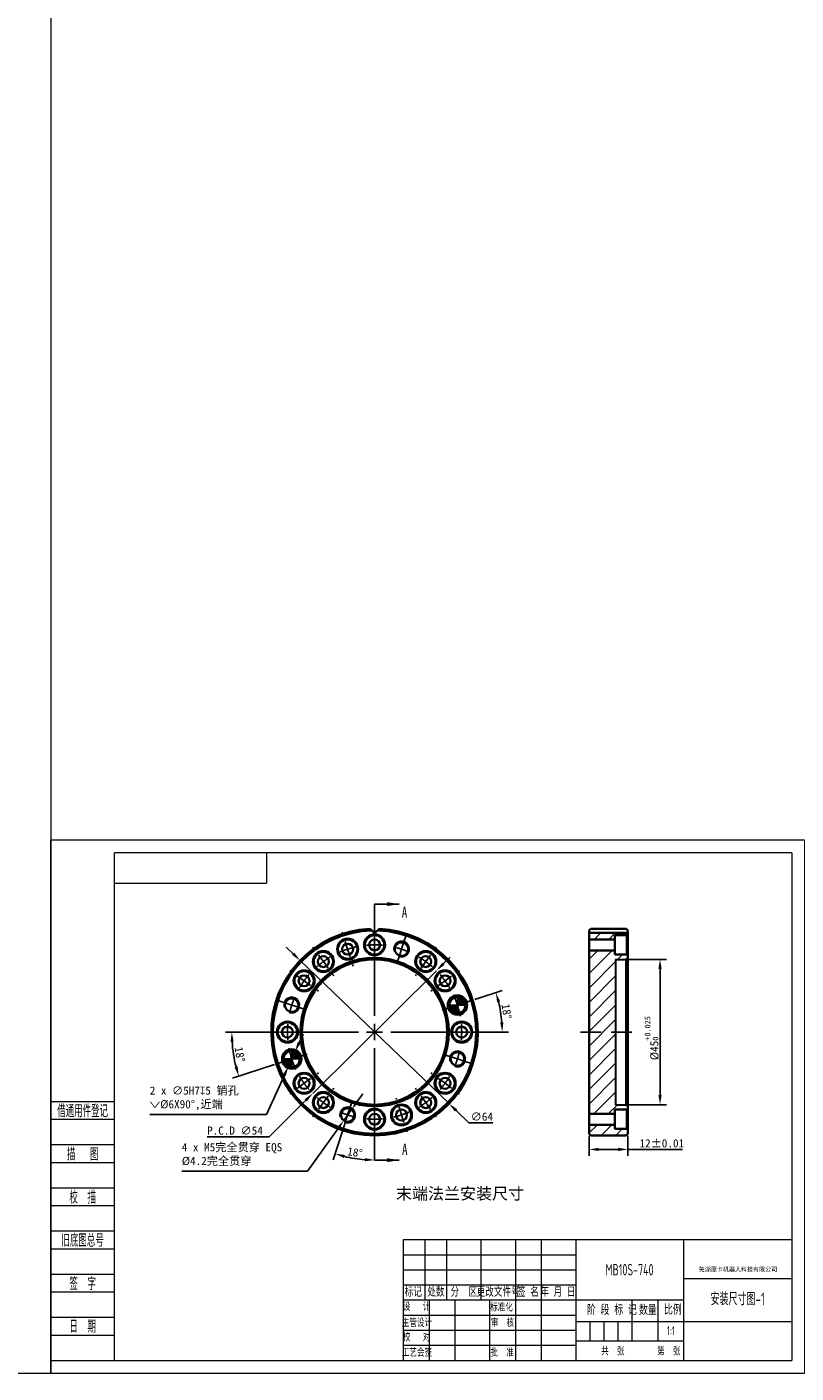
# Model space of a CAD drawing. Header units: millimetres. Extents: x -7686 to -856, y -458 to 6140.
# Tile 67 of 102: x -4022 to -3783, y 1803 to 2220. Entities that reach past the tile are written whole.
import ezdxf
from ezdxf.enums import TextEntityAlignment as Align

# ---------------------------------------------------------------- set-up
doc = ezdxf.new("R2010")
doc.units = ezdxf.units.MM
doc.header["$LTSCALE"] = 5
doc.header["$PDSIZE"] = -1
doc.linetypes.add('CENTER', pattern=[10.16, 6.35, -1.27, 1.27, -1.27])
doc.linetypes.add('HIDDEN', pattern=[1.905, 1.27, -0.635])
for name, color, linetype, lineweight in [('1轮廓实线层', 7, 'Continuous', 18), ('2细线层', 4, 'Continuous', 13), ('6文字层', 3, 'Continuous', 13), ('L2', 6, 'Continuous', 13), ('图框层', 7, 'Continuous', 18)]:
    doc.layers.add(name, color=color, linetype=linetype, lineweight=lineweight)
for name, color, linetype in [('中心线层', 4, 'CENTER'), ('剖面线层', 7, 'Continuous'), ('标注层', 7, 'Continuous')]:
    doc.layers.add(name, color=color, linetype=linetype)
doc.styles.add('PC_TEXTSTYLE', font='ISOCP.SHX', dxfattribs={"width": 0.707, "bigfont": 'GBCBIG.SHX'})
doc.styles.add('SLDTEXTSTYLE0', font='TXT', dxfattribs={"width": 0.7})
doc.styles.add('仿宋体', font='txt')
doc.styles.add('标准汉字', font='gbenor.shx', dxfattribs={"bigfont": 'gbcbig.shx'})
doc.dimstyles.new('ISO-25-55555555', dxfattribs={"dimtxt": 2.54, "dimasz": 3, "dimexe": 2, "dimexo": 0.625, "dimtad": 1, "dimtoh": 1, "dimdec": 1, "dimtxsty": 'Standard', "dimcen": 2.5, "dimclrd": 256, "dimclre": 256, "dimclrt": 256, "dimadec": 0, "dimazin": 0, "dimtfac": 1, "dimtdec": 1, "dimtmove": 0, "dimatfit": 3, "dimfxl": 1, "dimarcsym": 0})

# ---------------------------------------------------------------- blocks, each defined once
blk = doc.blocks.new('ZwmFrameMain_2_A4^_^无分区图框^_^portrait')
at = {"layer": '2细线层'}
for p in [(185, 292), (-25, -5)]:
    blk.add_line(p, (185, -5), dxfattribs=at)
blk = doc.blocks.new('ZwmFrameMain_1_A4^_^无分区图框^_^landscape')
at = {"layer": '1轮廓实线层'}
for p, q in [((0, 0), (0, 200)), ((267, 200), (0, 200)), ((267, 200), (267, 0)), ((0, 0), (267, 0))]:
    blk.add_line(p, q, dxfattribs=at)
at = {"layer": '2细线层'}
for p, q in [((-25, -5), (-25, 205)), ((272, 205), (-25, 205)), ((272, 205), (272, -5)), ((-25, -5), (272, -5))]:
    blk.add_line(p, q, dxfattribs=at)
blk = doc.blocks.new('ZwmFrameMain_1_横向标题栏')
at = {"layer": '1轮廓实线层'}
for p, q in [((-153, 47.6), (0, 47.6)), ((-153, 0), (-153, 47.6))]:
    blk.add_line(p, q, dxfattribs=at)
at = {"layer": '2细线层', "color": 6, "linetype": 'Continuous'}
for p, q in [((-144.5, 23.8), (-144.5, 47.6)), ((-136, 23.8), (-136, 47.6)), ((-122.4, 23.8), (-122.4, 47.6)), ((-108.8, 0), (-108.8, 47.6)), ((-108.8, 23.8), (-108.8, 47.6)), ((-98.6, 0), (-98.6, 47.6)), ((-85, 0), (-85, 47.6)), ((-42.5, 0), (-42.5, 47.6)), ((-153, 41.65), (-85, 41.65)), ((-153, 35.7), (-85, 35.7)), ((-42.5, 32.3), (0, 32.3)), ((-153, 29.75), (-85, 29.75)), ((-153, 23.8), (-42.5, 23.8)), ((-142.8, 0), (-142.8, 23.8)), ((-132.6, 0), (-132.6, 23.8)), ((-62.9, 7.65), (-62.9, 23.8)), ((-52.7, 7.65), (-52.7, 23.8)), ((-153, 17.85), (-85, 17.85)), ((-153, 11.9), (-85, 11.9)), ((-85, 15.3), (0, 15.3)), ((-79.47, 7.65), (-79.47, 15.3)), ((-73.95, 7.65), (-73.95, 15.3)), ((-68.42, 7.65), (-68.42, 15.3)), ((-153, 5.95), (-85, 5.95)), ((-85, 7.65), (-42.5, 7.65))]:
    blk.add_line(p, q, dxfattribs=at)
at = {"layer": 'L2', "linetype": 'Continuous'}
blk.add_line((-119, 0), (-119, 23.8), dxfattribs=at)
at = {"layer": '6文字层', "color": 4, "linetype": 'Continuous', "insert": (-21.17, 35.77), "char_height": 1.7, "width": 46.9115, "attachment_point": 5, "style": '仿宋体'}
blk.add_mtext('芜湖藦卡机器人科技有限公司', dxfattribs=at)
at = {"layer": '6文字层', "color": 6, "style": '标准汉字'}
for s, insert, char_height, width, attachment_point in [('标记', (-149.17, 26.77), 3.4, 9.9025, 5), ('处数', (-140.26, 26.77), 3.4, 9.7325, 5), ('分  区', (-129.24, 26.77), 3.4, 16.2896, 5), ('更改文件号', (-115.72, 26.77), 3.4, 24.905, 5), ('签 名', (-103.99, 26.77), 3.4, 12.6286, 5), ('年 月 日', (-92.13, 26.77), 3.4, 20.3696, 5), ('设   计', (-147.87, 21.02), 2.975, 17.0478, 5), ('标准化', (-114.39, 20.78), 2.975, 13.1644, 5), ('阶 段 标 记', (-80.73, 17.89), 3.5, 25.8612, 7), ('数量', (-60.2, 17.85), 3.5, 8.5159, 7), ('比例', (-50.35, 17.98), 3.5, 7.9953, 7), ('主管设计', (-147.75, 14.68), 2.975, 17.1806, 5), ('审  核', (-114.03, 14.65), 2.975, 13.9931, 5), ('校   对', (-147.84, 9.04), 2.975, 17.2709, 5), ('共  张        第  张', (-75.11, 1.97), 2.975, 51.7172, 7), ('工艺会签', (-147.73, 2.95), 2.975, 17.255, 5), ('批  准', (-114.13, 2.95), 2.975, 14.1047, 5)]:
    blk.add_mtext(s, dxfattribs=dict(at, insert=insert, char_height=char_height, width=width, attachment_point=attachment_point))
at = {"layer": '6文字层', "color": 4, "style": 'PC_TEXTSTYLE', "flags": 8}
for tag, height, width, p, p2 in [('产品名称或材料标记', 4.5, 0.911854, (-77.25, 33.47), (-50.6, 33.47)), ('图样名称', 5, 2.846512, (-41.5, 21.71), (-1, 21.71)), ('图样代号', 5, 2.86875, (-41.5, 5.64), (-1, 5.64))]:
    blk.add_attdef(tag, text='', height=height, dxfattribs=dict(at, width=width)).set_placement(p, p2, align=Align.FIT)
at = {"layer": '6文字层', "color": 6, "style": 'PC_TEXTSTYLE', "width": 9.241641, "flags": 8}
blk.add_attdef('设计', text='', height=2.12, rotation=359.5768, dxfattribs=at).set_placement((-141.75, 19.99), (-133.89, 19.93), align=Align.FIT)
at = {"layer": '6文字层', "color": 6, "style": 'PC_TEXTSTYLE', "flags": 8}
for tag, height, width, p, p2 in [('审核', 2.12, 2.542374, (-141.61, 14.16), (-134.04, 14.16)), ('重量', 3.5, 1.685865, (-61.9, 10.1), (-53.7, 10.1)), ('比例', 3.5, 1.699352, (-51.7, 9.95), (-43.5, 9.95))]:
    blk.add_attdef(tag, text='', height=height, dxfattribs=dict(at, width=width)).set_placement(p, p2, align=Align.FIT)
blk = doc.blocks.new('ZwmFrameMain_1_图样代号')
at = {"layer": '2细线层', "linetype": 'Continuous'}
for p in [(60, 0), (0, -12)]:
    blk.add_line(p, (60, -12), dxfattribs=at)
at = {"layer": '6文字层', "style": 'PC_TEXTSTYLE', "width": 2.827942}
blk.add_attdef('图样代号', text='', height=7, rotation=180, dxfattribs=at).set_placement((58.24, -2.4), (2.35, -2.4), align=Align.FIT)
blk = doc.blocks.new('ZwmFrameMain_1_附加栏')
at = {"layer": '2细线层'}
for p, q in [((-25, 102), (0, 102)), ((-25, 95), (0, 95)), ((-25, 85), (0, 85)), ((-25, 78), (0, 78)), ((-25, 68), (0, 68)), ((-25, 61), (0, 61)), ((-25, 51), (0, 51)), ((-25, 44), (0, 44)), ((-25, 34), (0, 34)), ((-25, 27), (0, 27)), ((-25, 17), (0, 17)), ((-25, 10), (0, 10)), ((-25, 0), (0, 0))]:
    blk.add_line(p, q, dxfattribs=at)
at = {"layer": '6文字层', "color": 3, "style": 'PC_TEXTSTYLE'}
for s, width, p in [('借通用件登记', 0.667, (-12.5, 98.5)), ('描   图', 0.6667, (-12.5, 81.5)), ('校  描', 0.667, (-12.5, 64.5)), ('旧底图总号', 0.667, (-12.5, 47.5)), ('签  字', 0.667, (-12.5, 30.5)), ('日  期', 0.667, (-12.49, 13.6))]:
    blk.add_text(s, height=5, dxfattribs=dict(at, width=width)).set_placement(p, align=Align.MIDDLE)
at = {"layer": '6文字层', "style": 'PC_TEXTSTYLE'}
for tag, width, p, p2 in [('借通用件登记', 0.671328, (-23.44, 86.36), (-1.25, 86.36)), ('描图', 2.120922, (-23.44, 69.36), (-1.25, 69.36)), ('校图', 2.149976, (-23.75, 52.06), (-1.25, 52.06)), ('旧底图总号', 0.761452, (-22.84, 35.67), (-1.86, 35.67)), ('签字', 2.026939, (-23.14, 18.37), (-1.56, 18.37)), ('日期', 1.89999, (-22.84, 1.37), (-2.17, 1.37))]:
    blk.add_attdef(tag, text='', height=5, dxfattribs=dict(at, width=width)).set_placement(p, p2, align=Align.FIT)
blk = doc.blocks.new('*D131')
at = {"layer": 'Defpoints', "color": 0, "transparency": 16777216}
for p in [(-3907.37, 1949.9), (-3914.29, 1888.96), (-3917.13, 1880.21), (-3915.61, 1871.48), (-3907.37, 1870.58)]:
    blk.add_point(p, dxfattribs=at)
at = {"layer": '标注层', "lineweight": -2, "transparency": 16777216}
blk.add_line((-3917.32, 1879.61), (-3920.23, 1870.65), dxfattribs=at)
blk.add_arc((-3907.37, 1910.26), 39.64, 256.3367, 265.6633, dxfattribs=at)
at = {"layer": '标注层', "transparency": 16777216}
for points in [[(-3916.87, 1871.26), (-3916.59, 1872.22), (-3919.62, 1872.56)], [(-3910.34, 1871.23), (-3910.38, 1870.23), (-3907.37, 1870.62)]]:
    blk.add_solid(points, dxfattribs=at)
at = {"layer": '标注层', "transparency": 16777216, "insert": (-3915.58, 1874.63), "char_height": 2.54, "attachment_point": 1, "rotation": 351}
blk.add_mtext('18°', dxfattribs=at)
blk = doc.blocks.new('*D132')
at = {"layer": 'Defpoints', "color": 0, "transparency": 16777216}
for p in [(-3888.2, 1929.28), (-3926.53, 1891.25)]:
    blk.add_point(p, dxfattribs=at)
at = {"layer": '标注层', "lineweight": -2, "transparency": 16777216}
for p, q in [((-3886.07, 1931.39), (-3883.94, 1933.5)), ((-3888.2, 1929.28), (-3926.53, 1891.25)), ((-3940.03, 1877.86), (-3928.66, 1889.13)), ((-3959.28, 1877.86), (-3940.03, 1877.86))]:
    blk.add_line(p, q, dxfattribs=at)
at = {"layer": '标注层', "transparency": 16777216}
for points in [[(-3886.42, 1931.74), (-3885.71, 1931.03), (-3888.2, 1929.28)], [(-3929.02, 1889.49), (-3928.31, 1888.78), (-3926.53, 1891.25)]]:
    blk.add_solid(points, dxfattribs=at)
at = {"layer": '标注层', "transparency": 16777216, "insert": (-3959.28, 1881.02), "char_height": 2.54, "attachment_point": 1}
blk.add_mtext('P.C.D ∅54', dxfattribs=at)
blk = doc.blocks.new('*D133')
at = {"layer": 'Defpoints', "color": 0, "transparency": 16777216}
for p in [(-3876.93, 1920.15), (-3868.68, 1918.48), (-3886.44, 1917.06), (-3936.87, 1910.26), (-3877.87, 1910.26)]:
    blk.add_point(p, dxfattribs=at)
at = {"layer": '标注层', "lineweight": -2, "transparency": 16777216}
for p, q in [((-3876.34, 1920.34), (-3867.85, 1923.1)), ((-3877.24, 1910.26), (-3865.82, 1910.26))]:
    blk.add_line(p, q, dxfattribs=at)
blk.add_arc((-3907.37, 1910.26), 39.55, 4.3472, 13.6528, dxfattribs=at)
at = {"layer": '标注层', "transparency": 16777216}
for points in [[(-3869.41, 1919.46), (-3868.45, 1919.73), (-3869.75, 1922.48)], [(-3867.43, 1913.28), (-3868.43, 1913.24), (-3867.82, 1910.26)]]:
    blk.add_solid(points, dxfattribs=at)
at = {"layer": '标注层', "transparency": 16777216, "insert": (-3865.52, 1919.2), "char_height": 2.54, "attachment_point": 1, "rotation": 278.6496}
blk.add_mtext('18°', dxfattribs=at)
blk = doc.blocks.new('*D134')
at = {"layer": 'Defpoints', "color": 0, "transparency": 16777216}
for p in [(-3914.49, 1886.29), (-3916.93, 1882.87)]:
    blk.add_point(p, dxfattribs=at)
at = {"layer": '标注层', "lineweight": -2, "transparency": 16777216}
for p, q in [((-3912.74, 1888.73), (-3911, 1891.17)), ((-3914.49, 1886.29), (-3916.93, 1882.87)), ((-3928.13, 1867.21), (-3918.67, 1880.43)), ((-3967.12, 1867.21), (-3928.13, 1867.21))]:
    blk.add_line(p, q, dxfattribs=at)
at = {"layer": '标注层', "transparency": 16777216}
for points in [[(-3913.15, 1889.02), (-3912.34, 1888.44), (-3914.49, 1886.29)], [(-3919.08, 1880.72), (-3918.27, 1880.14), (-3916.93, 1882.87)]]:
    blk.add_solid(points, dxfattribs=at)
at = {"layer": '标注层', "transparency": 16777216, "insert": (-3967.12, 1875.85), "char_height": 2.54, "attachment_point": 1}
blk.add_mtext('4 x M5{\\fSimSun|b0|i0|c134|p2;完全贯穿 }EQS\\P%%C4.2{\\fSimSun|b0|i0|c134|p2;完全贯穿}', dxfattribs=at)
blk = doc.blocks.new('*D135')
at = {"layer": 'Defpoints', "color": 0, "transparency": 16777216}
for p in [(-3932.01, 1904.19), (-3934.08, 1899.64)]:
    blk.add_point(p, dxfattribs=at)
at = {"layer": '标注层', "lineweight": -2, "transparency": 16777216}
for p, q in [((-3930.76, 1906.92), (-3929.52, 1909.65)), ((-3932.01, 1904.19), (-3934.08, 1899.64)), ((-3940.87, 1884.74), (-3935.33, 1896.91)), ((-3977.05, 1884.74), (-3940.87, 1884.74))]:
    blk.add_line(p, q, dxfattribs=at)
at = {"layer": '标注层', "transparency": 16777216}
for points in [[(-3931.22, 1907.13), (-3930.31, 1906.71), (-3932.01, 1904.19)], [(-3935.78, 1897.12), (-3934.87, 1896.7), (-3934.08, 1899.64)]]:
    blk.add_solid(points, dxfattribs=at)
at = {"layer": '标注层', "transparency": 16777216, "insert": (-3977.05, 1893.42), "char_height": 2.54, "attachment_point": 1}
blk.add_mtext('{\\C256;2 x ∅5H7\\fGDT|b0|i0|c134|p2;x\\Ftxt|c134;5 \\fSimSun|b0|i0|c134|p2;销孔\\P\\fGDT|b0|i0|c134|p2;w\\Ftxt|c134;%%C6X90°,\\fSimSun|b0|i0|c134|p2;近端}', dxfattribs=at)
blk = doc.blocks.new('*D136')
at = {"layer": 'Defpoints', "color": 0, "transparency": 16777216}
for p in [(-3829.39, 1932.76), (-3829.39, 1887.76), (-3818.89, 1887.76)]:
    blk.add_point(p, dxfattribs=at)
at = {"layer": '标注层', "lineweight": -2, "transparency": 16777216}
for p, q in [((-3828.76, 1932.76), (-3816.89, 1932.76)), ((-3818.89, 1929.76), (-3818.89, 1890.76)), ((-3828.76, 1887.76), (-3816.89, 1887.76))]:
    blk.add_line(p, q, dxfattribs=at)
at = {"layer": '标注层', "transparency": 16777216}
for points in [[(-3819.39, 1929.76), (-3818.39, 1929.76), (-3818.89, 1932.76)], [(-3819.39, 1890.76), (-3818.39, 1890.76), (-3818.89, 1887.76)]]:
    blk.add_solid(points, dxfattribs=at)
at = {"layer": '标注层', "transparency": 16777216, "insert": (-3823.66, 1901.56), "char_height": 2.54, "attachment_point": 1, "rotation": 90}
blk.add_mtext('%%C45{\\H0.7x;\\S+0.025^ 0;}', dxfattribs=at)
blk = doc.blocks.new('*D137')
at = {"layer": 'Defpoints', "color": 0, "transparency": 16777216}
for p in [(-3840.89, 1878.76), (-3828.89, 1878.76), (-3828.89, 1873.91)]:
    blk.add_point(p, dxfattribs=at)
at = {"layer": '标注层', "lineweight": -2, "transparency": 16777216}
for p, q in [((-3840.89, 1878.14), (-3840.89, 1871.91)), ((-3828.89, 1878.14), (-3828.89, 1871.91)), ((-3837.89, 1873.91), (-3831.89, 1873.91)), ((-3828.89, 1873.91), (-3811.94, 1873.91))]:
    blk.add_line(p, q, dxfattribs=at)
at = {"layer": '标注层', "transparency": 16777216}
for points in [[(-3837.89, 1874.41), (-3837.89, 1873.41), (-3840.89, 1873.91)], [(-3831.89, 1874.41), (-3831.89, 1873.41), (-3828.89, 1873.91)]]:
    blk.add_solid(points, dxfattribs=at)
at = {"layer": '标注层', "transparency": 16777216, "insert": (-3825.26, 1877.08), "char_height": 2.54, "attachment_point": 1}
blk.add_mtext('12±0.01', dxfattribs=at)
blk = doc.blocks.new('*D138')
at = {"linetype": 'ByBlock', "lineweight": -2, "transparency": 16777216}
for p, q in [((-3937.49, 1910.26), (-3953.62, 1910.26)), ((-3938.39, 1900.18), (-3951.36, 1895.97))]:
    blk.add_line(p, q, dxfattribs=at)
blk.add_arc((-3907.37, 1910.26), 44.26, 183.8846, 194.1154, dxfattribs=at)
at = {"linetype": 'ByBlock', "transparency": 16777216}
for points in [[(-3952.02, 1907.25), (-3951.02, 1907.28), (-3951.62, 1910.26)], [(-3949.81, 1899.61), (-3950.77, 1899.33), (-3949.46, 1896.58)]]:
    blk.add_solid(points, dxfattribs=at)
at = {"layer": 'Defpoints', "color": 0, "linetype": 'ByBlock', "transparency": 16777216}
for p in [(-3936.87, 1910.26), (-3912.37, 1910.26), (-3951.38, 1905.63), (-3937.8, 1900.37), (-3935.42, 1901.14)]:
    blk.add_point(p, dxfattribs=at)
at = {"linetype": 'ByBlock', "transparency": 16777216, "insert": (-3949.16, 1903.34), "char_height": 2.54, "attachment_point": 5, "rotation": 279.3986}
blk.add_mtext('18°', dxfattribs=at)
blk = doc.blocks.new('*D139')
at = {"linetype": 'ByBlock', "lineweight": -2, "transparency": 16777216}
for p, q in [((-3932.6, 1934.51), (-3934.76, 1936.59)), ((-3930.44, 1932.43), (-3884.29, 1888.09)), ((-3878.14, 1882.17), (-3882.13, 1886.01)), ((-3870.74, 1882.17), (-3878.14, 1882.17))]:
    blk.add_line(p, q, dxfattribs=at)
at = {"linetype": 'ByBlock', "transparency": 16777216}
for points in [[(-3932.25, 1934.87), (-3932.95, 1934.15), (-3930.44, 1932.43)], [(-3881.78, 1886.37), (-3882.48, 1885.65), (-3884.29, 1888.09)]]:
    blk.add_solid(points, dxfattribs=at)
at = {"layer": 'Defpoints', "color": 0, "linetype": 'ByBlock', "transparency": 16777216}
for p in [(-3930.44, 1932.43), (-3884.29, 1888.09)]:
    blk.add_point(p, dxfattribs=at)
at = {"linetype": 'ByBlock', "transparency": 16777216, "insert": (-3874.12, 1884.06), "char_height": 2.54, "attachment_point": 5}
blk.add_mtext('∅64', dxfattribs=at)
blk = doc.blocks.new('57875845145')
at = {"linetype": 'ByBlock'}
h = blk.add_hatch(dxfattribs=at)
h.set_pattern_fill('ANSI31', color=256)
h.paths.add_polyline_path([(-3840.89, 1941), (-3840.89, 1938.96), (-3832.89, 1938.96), (-3832.89, 1940.26), (-3829.14, 1940.26), (-3828.89, 1940.51), (-3828.89, 1941)])
h.paths.add_polyline_path([(-3840.89, 1935.56), (-3840.89, 1933.26), (-3840.89, 1887.26), (-3840.89, 1884.96), (-3832.89, 1884.96), (-3832.89, 1886.26), (-3829.14, 1886.26), (-3828.89, 1886.51), (-3828.89, 1887.26), (-3829.39, 1887.76), (-3832.71, 1887.76), (-3832.66, 1932.76), (-3829.39, 1932.76), (-3828.89, 1933.26), (-3828.89, 1934.01), (-3829.14, 1934.26), (-3832.89, 1934.26), (-3832.89, 1935.56)])
h.paths.add_polyline_path([(-3840.89, 1881.56), (-3840.89, 1878.76), (-3840.39, 1878.26), (-3829.39, 1878.26), (-3828.89, 1878.76), (-3828.89, 1880.01), (-3829.14, 1880.26), (-3832.89, 1880.26), (-3832.89, 1881.56)])
h = blk.add_hatch(color=256, dxfattribs=at)
h.dxf.hatch_style = 1
h.paths.add_polyline_path([(-3881.69, 1921.1), (-3881.69, 1918.6), (-3879.31, 1919.38, 0.32492)])
h.paths.add_polyline_path([(-3879.19, 1918.6, 0.078702), (-3879.31, 1919.38), (-3881.69, 1918.6)])
h.paths.add_polyline_path([(-3881.69, 1918.6), (-3884.06, 1917.83, 0.32492), (-3881.69, 1916.1)])
h.paths.add_polyline_path([(-3881.69, 1918.6), (-3884.19, 1918.6, 0.078702), (-3884.06, 1917.83)])
h = blk.add_hatch(color=256, dxfattribs=at)
h.dxf.hatch_style = 1
edge = h.paths.add_edge_path()
edge.add_line((-3933.04, 1904.42), (-3933.04, 1901.92))
edge.add_line((-3933.04, 1901.92), (-3930.67, 1902.69))
edge.add_arc((-3933.04, 1901.92), 2.5, 18, 90)
edge = h.paths.add_edge_path()
edge.add_line((-3930.67, 1902.69), (-3933.04, 1901.92))
edge.add_line((-3933.04, 1901.92), (-3930.54, 1901.92))
edge.add_arc((-3933.04, 1901.92), 2.5, 360, 378)
edge = h.paths.add_edge_path()
edge.add_line((-3933.04, 1901.92), (-3935.42, 1901.14))
edge.add_arc((-3933.04, 1901.92), 2.5, 198, 270)
edge.add_line((-3933.04, 1899.42), (-3933.04, 1901.92))
edge = h.paths.add_edge_path()
edge.add_line((-3933.04, 1901.92), (-3935.54, 1901.92))
edge.add_arc((-3933.04, 1901.92), 2.5, 180, 198)
edge.add_line((-3935.42, 1901.14), (-3933.04, 1901.92))
at = {"color": 7, "linetype": 'Continuous', "lineweight": 35}
for p, q in [((-3907.37, 1941), (-3908.25, 1941.75)), ((-3906.48, 1941.75), (-3907.37, 1941)), ((-3840.89, 1941.75), (-3840.89, 1941)), ((-3840.89, 1941), (-3828.89, 1941)), ((-3840.89, 1941), (-3840.89, 1938.96)), ((-3840.39, 1942.23), (-3829.39, 1942.23)), ((-3829.14, 1940.26), (-3832.89, 1940.26)), ((-3832.89, 1940.26), (-3832.89, 1938.96)), ((-3828.89, 1940.51), (-3829.14, 1940.26)), ((-3829.14, 1934.26), (-3829.14, 1940.26)), ((-3828.89, 1941.75), (-3828.89, 1941)), ((-3828.89, 1941), (-3828.89, 1940.51)), ((-3828.89, 1934.01), (-3828.89, 1940.51)), ((-3832.89, 1938.96), (-3840.89, 1938.96)), ((-3840.89, 1935.56), (-3840.89, 1938.96)), ((-3840.89, 1935.56), (-3832.89, 1935.56)), ((-3840.89, 1935.56), (-3840.89, 1933.26)), ((-3832.89, 1935.56), (-3832.89, 1938.96)), ((-3832.89, 1935.56), (-3832.89, 1934.26)), ((-3840.89, 1887.26), (-3840.89, 1933.26)), ((-3832.89, 1934.26), (-3829.14, 1934.26)), ((-3829.39, 1932.76), (-3828.89, 1933.26)), ((-3829.39, 1887.76), (-3829.39, 1932.76)), ((-3829.14, 1934.26), (-3828.89, 1934.01)), ((-3828.89, 1934.01), (-3828.89, 1933.26)), ((-3828.89, 1933.26), (-3828.89, 1887.26)), ((-3840.89, 1887.26), (-3840.89, 1884.96)), ((-3832.89, 1884.96), (-3840.89, 1884.96)), ((-3840.89, 1881.56), (-3840.89, 1884.96)), ((-3829.14, 1886.26), (-3832.89, 1886.26)), ((-3832.89, 1886.26), (-3832.89, 1884.96)), ((-3832.89, 1881.56), (-3832.89, 1884.96)), ((-3828.89, 1887.26), (-3829.39, 1887.76)), ((-3828.89, 1886.51), (-3829.14, 1886.26)), ((-3829.14, 1880.26), (-3829.14, 1886.26)), ((-3828.89, 1887.26), (-3828.89, 1886.51)), ((-3828.89, 1880.01), (-3828.89, 1886.51)), ((-3840.89, 1881.56), (-3840.89, 1878.76)), ((-3840.89, 1881.56), (-3832.89, 1881.56)), ((-3832.89, 1881.56), (-3832.89, 1880.26)), ((-3840.89, 1878.76), (-3840.39, 1878.26)), ((-3829.39, 1878.26), (-3840.39, 1878.26)), ((-3832.89, 1880.26), (-3829.14, 1880.26)), ((-3829.39, 1878.26), (-3828.89, 1878.76)), ((-3829.14, 1880.26), (-3828.89, 1880.01)), ((-3828.89, 1880.01), (-3828.89, 1878.76))]:
    blk.add_line(p, q, dxfattribs=at)
at = {"linetype": 'ByBlock', "lineweight": 30}
for p, q in [((-3832.66, 1932.76), (-3832.71, 1887.76)), ((-3832.66, 1932.76), (-3829.39, 1932.76)), ((-3832.71, 1887.76), (-3829.39, 1887.76))]:
    blk.add_line(p, q, dxfattribs=at)
at = {"linetype": 'ByBlock'}
for p, q in [((-3881.69, 1918.6), (-3884.19, 1918.6)), ((-3881.69, 1918.6), (-3881.69, 1921.1)), ((-3881.69, 1918.6), (-3881.69, 1918.6)), ((-3881.69, 1918.6), (-3879.19, 1918.6)), ((-3881.69, 1918.6), (-3881.69, 1916.1)), ((-3933.04, 1901.92), (-3935.54, 1901.92)), ((-3933.04, 1901.92), (-3933.04, 1904.42)), ((-3933.04, 1901.92), (-3933.04, 1901.92)), ((-3933.04, 1901.92), (-3930.54, 1901.92)), ((-3933.04, 1901.92), (-3933.04, 1899.42))]:
    blk.add_line(p, q, dxfattribs=at)
at = {"linetype": 'HIDDEN'}
blk.add_line((-3843.53, 1910.26), (-3826.58, 1910.26), dxfattribs=at)
at = {"color": 7, "linetype": 'Continuous', "lineweight": 35}
for centre, radius in [((-3915.71, 1935.94), 3.25), ((-3907.37, 1937.26), 3.25), ((-3907.37, 1937.26), 3), ((-3923.24, 1932.1), 3.25), ((-3923.24, 1932.1), 3), ((-3915.71, 1935.94), 3), ((-3915.71, 1935.94), 1.7), ((-3907.37, 1937.26), 1.7), ((-3899.02, 1935.94), 2.1), ((-3891.5, 1932.1), 3.25), ((-3891.5, 1932.1), 3), ((-3907.37, 1910.26), 23), ((-3907.37, 1910.26), 22.5), ((-3923.24, 1932.1), 1.7), ((-3891.5, 1932.1), 1.7), ((-3929.21, 1926.13), 3.25), ((-3929.21, 1926.13), 3), ((-3929.21, 1926.13), 1.7), ((-3885.52, 1926.13), 3.25), ((-3885.52, 1926.13), 3), ((-3885.52, 1926.13), 1.7), ((-3933.04, 1918.6), 2.1), ((-3881.69, 1918.6), 3), ((-3881.69, 1918.6), 2.5), ((-3934.37, 1910.26), 3.25), ((-3934.37, 1910.26), 3), ((-3934.37, 1910.26), 1.7), ((-3880.37, 1910.26), 3.25), ((-3880.37, 1910.26), 3), ((-3880.37, 1910.26), 1.7), ((-3933.04, 1901.92), 3), ((-3933.04, 1901.92), 2.5), ((-3881.69, 1901.92), 2.1), ((-3929.21, 1894.39), 3.25), ((-3929.21, 1894.39), 3), ((-3885.52, 1894.39), 3.25), ((-3885.52, 1894.39), 3), ((-3929.21, 1894.39), 1.7), ((-3885.52, 1894.39), 1.7), ((-3923.24, 1888.42), 3.25), ((-3923.24, 1888.42), 3), ((-3923.24, 1888.42), 1.7), ((-3891.5, 1888.42), 3.25), ((-3891.5, 1888.42), 3), ((-3891.5, 1888.42), 1.7), ((-3915.71, 1884.58), 2.1), ((-3907.37, 1883.26), 3.25), ((-3907.37, 1883.26), 3), ((-3907.37, 1883.26), 1.7), ((-3899.02, 1884.58), 3.25), ((-3899.02, 1884.58), 3), ((-3899.02, 1884.58), 1.7)]:
    blk.add_circle(centre, radius, dxfattribs=at)
for radius, start, end in [(32, 92.6155, 87.3845), (31.5, 91.6175, 88.3825)]:
    blk.add_arc((-3907.37, 1910.26), radius, start, end, dxfattribs=at)
at = {"color": 7, "linetype": 'Continuous', "lineweight": 18}
for centre in [(-3899.02, 1935.94), (-3933.04, 1918.6), (-3881.69, 1901.92), (-3915.71, 1884.58)]:
    blk.add_arc(centre, 2.5, 255, 195, dxfattribs=at)
at = {"color": 7, "linetype": 'Continuous', "lineweight": 35}
for points in [[(-3908.83, 1942.23), (-3908.64, 1942.07), (-3908.45, 1941.91), (-3908.25, 1941.75)], [(-3906.48, 1941.75), (-3906.29, 1941.91), (-3906.1, 1942.07), (-3905.91, 1942.23)], [(-3840.39, 1942.23), (-3840.56, 1942.07), (-3840.72, 1941.91), (-3840.89, 1941.75)], [(-3828.89, 1941.75), (-3829.06, 1941.91), (-3829.22, 1942.07), (-3829.39, 1942.23)]]:
    blk.add_open_spline(points, degree=3, dxfattribs=at)
at = {"layer": '中心线层', "color": 0}
for p, q in [((-3907.37, 1915.26), (-3907.37, 1948.01)), ((-3917.25, 1940.69), (-3917.41, 1941.17)), ((-3907.37, 1942.26), (-3907.37, 1942.76)), ((-3907.37, 1937.26), (-3907.37, 1939.76)), ((-3898.25, 1938.32), (-3897.6, 1940.31)), ((-3926.17, 1936.15), (-3926.47, 1936.55)), ((-3915.71, 1935.94), (-3916.48, 1938.32)), ((-3915.71, 1935.94), (-3914.94, 1933.56)), ((-3907.37, 1937.26), (-3907.37, 1934.76)), ((-3899.02, 1935.94), (-3899.79, 1933.56)), ((-3899.02, 1935.94), (-3898.25, 1938.32)), ((-3888.56, 1936.15), (-3888.26, 1936.55)), ((-3923.24, 1932.1), (-3924.71, 1934.13)), ((-3923.24, 1932.1), (-3921.77, 1930.08)), ((-3914.16, 1931.18), (-3914.01, 1930.71)), ((-3907.37, 1932.26), (-3907.37, 1931.76)), ((-3899.79, 1933.56), (-3900.44, 1931.56)), ((-3891.5, 1932.1), (-3892.96, 1930.08)), ((-3891.5, 1932.1), (-3890.03, 1934.13)), ((-3933.25, 1929.07), (-3933.66, 1929.36)), ((-3929.21, 1926.13), (-3931.23, 1927.6)), ((-3920.3, 1928.06), (-3920, 1927.65)), ((-3894.43, 1928.06), (-3894.73, 1927.65)), ((-3885.52, 1926.13), (-3883.5, 1927.6)), ((-3881.48, 1929.07), (-3881.07, 1929.36)), ((-3929.21, 1926.13), (-3927.19, 1924.66)), ((-3925.16, 1923.19), (-3924.76, 1922.9)), ((-3889.57, 1923.19), (-3889.97, 1922.9)), ((-3885.52, 1926.13), (-3887.54, 1924.66)), ((-3935.42, 1919.38), (-3937.42, 1920.03)), ((-3933.04, 1918.6), (-3935.42, 1919.38)), ((-3933.04, 1918.6), (-3930.67, 1917.83)), ((-3881.69, 1918.6), (-3884.06, 1917.83)), ((-3881.69, 1918.6), (-3879.31, 1919.38)), ((-3879.31, 1919.38), (-3876.93, 1920.15)), ((-3930.67, 1917.83), (-3928.67, 1917.18)), ((-3884.06, 1917.83), (-3886.44, 1917.06)), ((-3939.37, 1910.26), (-3939.87, 1910.26)), ((-3912.37, 1910.26), (-3936.87, 1910.26)), ((-3934.37, 1910.26), (-3936.87, 1910.26)), ((-3934.37, 1910.26), (-3931.87, 1910.26)), ((-3929.37, 1910.26), (-3928.87, 1910.26)), ((-3907.37, 1910.26), (-3909.87, 1910.26)), ((-3907.37, 1910.26), (-3907.37, 1912.76)), ((-3907.37, 1910.26), (-3907.37, 1907.76)), ((-3907.37, 1910.26), (-3904.87, 1910.26)), ((-3902.37, 1910.26), (-3877.87, 1910.26)), ((-3885.37, 1910.26), (-3885.87, 1910.26)), ((-3880.37, 1910.26), (-3882.87, 1910.26)), ((-3880.37, 1910.26), (-3877.87, 1910.26)), ((-3875.37, 1910.26), (-3874.87, 1910.26)), ((-3933.04, 1901.92), (-3935.42, 1901.14)), ((-3933.04, 1901.92), (-3930.67, 1902.69)), ((-3930.67, 1902.69), (-3928.29, 1903.46)), ((-3907.37, 1905.26), (-3907.37, 1872.35)), ((-3884.06, 1902.69), (-3886.06, 1903.34)), ((-3881.69, 1901.92), (-3884.06, 1902.69)), ((-3881.69, 1901.92), (-3879.31, 1901.14)), ((-3935.42, 1901.14), (-3937.8, 1900.37)), ((-3925.16, 1897.33), (-3924.76, 1897.62)), ((-3889.57, 1897.33), (-3889.97, 1897.62)), ((-3879.31, 1901.14), (-3877.31, 1900.5)), ((-3929.21, 1894.39), (-3931.23, 1892.92)), ((-3929.21, 1894.39), (-3927.19, 1895.86)), ((-3885.52, 1894.39), (-3887.54, 1895.86)), ((-3885.52, 1894.39), (-3883.5, 1892.92)), ((-3933.25, 1891.45), (-3933.66, 1891.16)), ((-3923.24, 1888.42), (-3921.77, 1890.44)), ((-3920.3, 1892.46), (-3920, 1892.87)), ((-3914.94, 1886.96), (-3914.29, 1888.96)), ((-3900.57, 1889.34), (-3900.72, 1889.81)), ((-3894.43, 1892.46), (-3894.73, 1892.87)), ((-3891.5, 1888.42), (-3892.96, 1890.44)), ((-3881.48, 1891.45), (-3881.07, 1891.16)), ((-3923.24, 1888.42), (-3924.71, 1886.39)), ((-3915.71, 1884.58), (-3914.94, 1886.96)), ((-3907.37, 1888.26), (-3907.37, 1888.76)), ((-3907.37, 1883.26), (-3907.37, 1885.76)), ((-3899.02, 1884.58), (-3899.79, 1886.96)), ((-3891.5, 1888.42), (-3890.03, 1886.39)), ((-3926.17, 1884.37), (-3926.47, 1883.97)), ((-3916.48, 1882.2), (-3917.13, 1880.21)), ((-3915.71, 1884.58), (-3916.48, 1882.2)), ((-3907.37, 1883.26), (-3907.37, 1880.76)), ((-3899.02, 1884.58), (-3898.25, 1882.2)), ((-3888.56, 1884.37), (-3888.26, 1883.97)), ((-3907.37, 1878.26), (-3907.37, 1877.76)), ((-3897.48, 1879.83), (-3897.32, 1879.35))]:
    blk.add_line(p, q, dxfattribs=at)
for start, end in [(108, 113.3052), (102.6948, 108), (90, 95.3052), (84.6948, 90), (72, 77.3052), (66.6948, 72), (126, 131.3052), (120.6948, 126), (54, 59.3052), (48.6948, 54), (138.6948, 144), (36, 41.3052), (144, 149.3052), (30.6948, 36), (162, 167.3052), (156.6948, 162), (10.6103, 25.3897), (18, 23.3052), (12.6948, 18), (174.6948, 180), (180, 185.3052), (0, 5.3052), (354.6948, 0), (190.6103, 205.3897), (192.6948, 198), (198, 203.3052), (336.6948, 342), (342, 347.3052), (210.6948, 216), (216, 221.3052), (318.6948, 324), (324, 329.3052), (228.6948, 234), (306, 311.3052), (234, 239.3052), (246.6948, 252), (288, 293.3052), (300.6948, 306), (252, 257.3052), (264.6948, 270), (270, 275.3052), (282.6948, 288)]:
    blk.add_arc((-3907.37, 1910.26), 27, start, end, dxfattribs=at)
at = {"layer": '剖面线层'}
for p, q in [((-3907.37, 1949.9), (-3907.37, 1946.09)), ((-3907.37, 1949.9), (-3899.75, 1949.9)), ((-3907.37, 1870.58), (-3907.37, 1874.39)), ((-3907.37, 1870.58), (-3899.75, 1870.58))]:
    blk.add_line(p, q, dxfattribs=at)
for points in [[(-3899.75, 1949.9), (-3903.56, 1950.51), (-3903.56, 1949.29)], [(-3899.75, 1870.58), (-3903.56, 1871.19), (-3903.56, 1869.97)]]:
    blk.add_solid(points, dxfattribs=at)
at = {"layer": '剖面线层', "char_height": 3.5, "attachment_point": 1, "style": 'SLDTEXTSTYLE0'}
for insert in [(-3898.93, 1949.15), (-3898.84, 1875.71)]:
    blk.add_mtext('A', dxfattribs=dict(at, insert=insert))
at = {"linetype": 'ByBlock'}
dim = blk.add_diameter_dim_2p(p1=(-3930.44, 1932.43), p2=(-3884.29, 1888.09), dimstyle='ISO-25-55555555', dxfattribs=at)
dim.commit()
dim.dimension.update_dxf_attribs({"geometry": '*D139', "text_midpoint": (-3874.12, 1884.06)})
dim = blk.add_angular_dim_2l(base=(-3951.38, 1905.63), line1=((-3935.42, 1901.14), (-3937.8, 1900.37)), line2=((-3912.37, 1910.26), (-3936.87, 1910.26)), dimstyle='ISO-25-55555555', dxfattribs=at)
dim.commit()
dim.dimension.update_dxf_attribs({"geometry": '*D138', "text_midpoint": (-3951.03, 1903.03), "dimtype": 130})
at = {"layer": '标注层'}
for base, line1, line2, picture, middle in [((-3915.61, 1871.48), ((-3917.13, 1880.21), (-3914.29, 1888.96)), ((-3907.37, 1949.9), (-3907.37, 1870.58)), '*D131', (-3913.57, 1871.1)), ((-3868.68, 1918.48), ((-3877.87, 1910.26), (-3936.87, 1910.26)), ((-3876.93, 1920.15), (-3886.44, 1917.06)), '*D133', (-3868.27, 1916.21))]:
    dim = blk.add_angular_dim_2l(base=base, line1=line1, line2=line2, dimstyle='ISO-25-55555555', dxfattribs=at)
    dim.commit()
    dim.dimension.update_dxf_attribs({"geometry": picture, "text_midpoint": middle, "dimtype": 130})
for p1, p2, text, picture, middle in [((-3888.2, 1929.28), (-3926.53, 1891.25), 'P.C.D <>', '*D132', (-3949.97, 1877.86)), ((-3932.01, 1904.19), (-3934.08, 1899.64), '{\\C256;2 x <>H7\\fGDT|b0|i0|c134|p2;x\\Ftxt|c134;5 \\fSimSun|b0|i0|c134|p2;销孔\\P\\fGDT|b0|i0|c134|p2;w\\Ftxt|c134;%%C6X90°,\\fSimSun|b0|i0|c134|p2;近端}', '*D135', (-3959.28, 1884.74)), ((-3914.49, 1886.29), (-3916.93, 1882.87), '4 x M5{\\fSimSun|b0|i0|c134|p2;完全贯穿 }EQS\\P%%C4.2{\\fSimSun|b0|i0|c134|p2;完全贯穿}', '*D134', (-3947.94, 1867.21))]:
    dim = blk.add_diameter_dim_2p(p1=p1, p2=p2, text=text, dimstyle='ISO-25-55555555', dxfattribs=at)
    dim.commit()
    dim.dimension.update_dxf_attribs({"geometry": picture, "text_midpoint": middle, "dimtype": 131})
dim = blk.add_linear_dim(base=(-3818.89, 1887.76), p1=(-3829.39, 1932.76), p2=(-3829.39, 1887.76), angle=90, text='%%C<>{\\H0.7x;\\S+0.025^ 0;}', dimstyle='ISO-25-55555555', dxfattribs=at)
dim.commit()
dim.dimension.update_dxf_attribs({"geometry": '*D136', "text_midpoint": (-3818.89, 1909.51), "dimtype": 128})
dim = blk.add_linear_dim(base=(-3828.89, 1873.91), p1=(-3840.89, 1878.76), p2=(-3828.89, 1878.76), text='<>±0.01', dimstyle='ISO-25-55555555', dxfattribs=at)
dim.commit()
dim.dimension.update_dxf_attribs({"geometry": '*D137', "text_midpoint": (-3818.91, 1873.91), "dimtype": 128})

msp = doc.modelspace()

# ---------------------------------------------------------------- block references
at = {"linetype": 'ByBlock'}
msp.add_blockref('57875845145', (-6.556, -1.531), dxfattribs=at)
at = {"layer": '图框层'}
for name, p, xscale, yscale, zscale in [('ZwmFrameMain_2_A4^_^无分区图框^_^portrait', (-4533.71, 1817.138), 2.808000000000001, 2.808000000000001, 2.808000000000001), ('ZwmFrameMain_1_A4^_^无分区图框^_^landscape', (-3994.574, 1807.029), 0.7862400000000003, 0.7862400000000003, 0.7862400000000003), ('ZwmFrameMain_1_图样代号', (-3994.574, 1964.277), 0.7862400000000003, 0.7862400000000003, 0.7862400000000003), ('ZwmFrameMain_1_附加栏', (-3994.574, 1807.029), 0.7862400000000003, 0.7862400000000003, 0.7862400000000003)]:
    msp.add_blockref(name, p, dxfattribs=dict(at, xscale=xscale, yscale=yscale, zscale=zscale))
ref = msp.add_blockref('ZwmFrameMain_1_横向标题栏', (-3784.648, 1807.029), dxfattribs=dict(at, xscale=0.7862400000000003, yscale=0.7862400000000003, zscale=0.7862400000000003))
ref.add_attrib('产品名称或材料标记', 'MB10S-740', dxfattribs={"layer": '6文字层', "color": 4, "height": 3.5381, "style": 'PC_TEXTSTYLE', "width": 0.707}).set_placement((-3834.908, 1833.346), align=Align.CENTER)
ref.add_attrib('图样名称', '安装尺寸图-1', dxfattribs={"layer": '6文字层', "color": 4, "height": 3.9312, "style": 'PC_TEXTSTYLE', "width": 0.707}).set_placement((-3801.355, 1824.1), align=Align.CENTER)
ref.add_attrib('比例', '1:1', dxfattribs={"layer": '6文字层', "color": 6, "height": 2.7518, "style": 'PC_TEXTSTYLE', "width": 0.707}).set_placement((-3822.073, 1814.853), align=Align.CENTER)

# ---------------------------------------------------------------- texts
at = {"color": 1, "linetype": 'ByBlock', "insert": (-3907.306, 1860.532), "char_height": 3.64, "attachment_point": 1}
msp.add_mtext_dynamic_manual_height_columns('{\\fSimSun|b1|i0|c134|p2;\\C3;末端法兰安装尺寸}', width=262.19441, gutter_width=21.167, heights=[0], dxfattribs=at)

doc.saveas('drawing.dxf')
